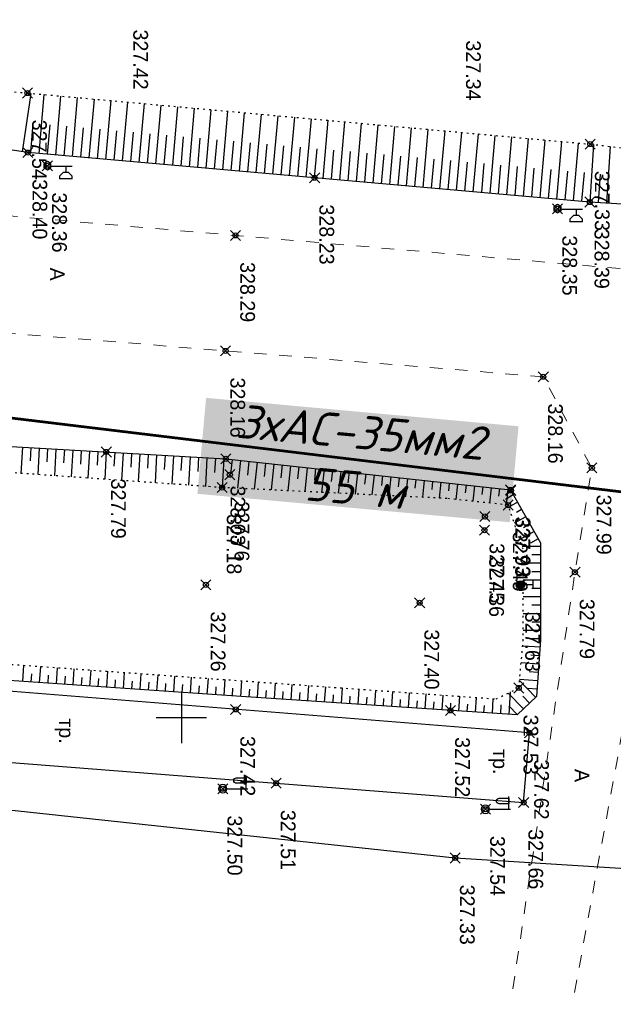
# Model space of a CAD drawing. Header units: metres. Extents: x 705573 to 711566, y 4301675 to 4311183.
# Tile 31 of 256: x 708746 to 708782, y 4301846 to 4301905. Entities that reach past the tile are written whole.
import ezdxf

# ---------------------------------------------------------------- set-up
doc = ezdxf.new("R2010")
doc.units = ezdxf.units.M
doc.header["$LTSCALE"] = 0.5
doc.header["$PDMODE"] = 35
doc.header["$PDSIZE"] = 0.3
for name, pattern in [('Auto_Street_NotBorder_Line_m1', [3, 1.5, -1.5]), ('ДОРОГИ_СТРОЯЩ', [9, 8, -1]), ('Контура низ откосов  Штриховая 0.1-0.5 - - - - - - -', [0.6, 0.1, -0.5])]:
    doc.linetypes.add(name, pattern=pattern)
for name, color, linetype in [('(001) Сетка', 92, 'Continuous'), ('(004) Точки рельефа', 7, 'Continuous'), ('(013) Газ', 30, 'ИК_Газопровод -------г--------'), ('(016) Кабель', 1, 'Continuous'), ('(019) Связь', 3, 'ИК_КАБ_СВЯЗИ'), ('(022) Возд. Линии', 7, 'Continuous'), ('(025) Дорога', 7, 'Continuous'), ('(035) Откосы', 7, 'Continuous')]:
    doc.layers.add(name, color=color, linetype=linetype)
doc.layers.add('AUTO#_ROADS_EXIST_L', color=7, linetype='Continuous', lineweight=15, true_color=0x000000)
doc.styles.add('BM-431', font='txt')
doc.styles.add('D-431', font='txt')
doc.styles.add('S', font='txtwr', dxfattribs={"oblique": 15})
doc.styles.get("Standard").update_dxf_attribs({"font": 'times.ttf'})
doc.styles.add('X_ISO', font='isocpeui.ttf')
doc.linetypes.add('GAZ_VOZDUSH', pattern='A,1,-2,["~",Standard,S=3,R=0,X=-1.5,Y=-1.5],-1,10', length=14)
doc.linetypes.add('ИК_Газопровод -------г--------', pattern='A,9,-0.6,["Г",Standard,S=1.2,R=0,X=0,Y=-0.6],-1.2', length=10.8)
doc.linetypes.add('ИК_КАБ_СВЯЗИ', pattern='A,4,["o",Standard,S=0.5,R=0,X=0,Y=-0.125],4,-2', length=10)
doc.linetypes.add('ИК_Э_КАБ_ВН', pattern='A,8,-2,["<<",Standard,S=1,R=0,X=0,Y=-0.5],8,[">>",Standard,S=1,R=0,X=-1,Y=-0.5],-2', length=20)

# ---------------------------------------------------------------- blocks, each defined once
blk = doc.blocks.new('*X15')
at = {"color": 0}
for p, q in [((9.5, 5.08), (10.49, 5.08)), ((9.5, 5.07), (10.49, 5.07)), ((9.5, 5.06), (10.49, 5.06)), ((9.5, 5.05), (10.49, 5.05)), ((9.5, 5.04), (10.49, 5.04)), ((9.5, 5.03), (10.49, 5.03)), ((9.5, 5.02), (10.5, 5.02)), ((9.5, 5.01), (10.5, 5.01)), ((9.5, 5), (10.5, 5)), ((9.5, 4.99), (10.5, 4.99)), ((9.5, 4.98), (10.5, 4.98)), ((9.5, 4.97), (10.5, 4.97)), ((9.5, 4.96), (10.49, 4.96)), ((9.5, 4.95), (10.49, 4.95)), ((9.5, 4.94), (10.49, 4.94)), ((9.5, 4.93), (10.49, 4.93)), ((9.5, 4.92), (10.49, 4.92)), ((9.5, 4.91), (10.49, 4.91)), ((9.5, 4.9), (10.49, 4.9)), ((9.51, 5.12), (10.48, 5.12)), ((9.51, 5.11), (10.48, 5.11)), ((9.51, 5.1), (10.48, 5.1)), ((9.51, 5.09), (10.49, 5.09)), ((9.51, 4.89), (10.49, 4.89)), ((9.51, 4.88), (10.48, 4.88)), ((9.51, 4.87), (10.48, 4.87)), ((9.51, 4.86), (10.48, 4.86)), ((9.52, 5.16), (10.47, 5.16)), ((9.52, 5.15), (10.47, 5.15)), ((9.52, 5.14), (10.47, 5.14)), ((9.52, 5.13), (10.48, 5.13)), ((9.52, 4.85), (10.48, 4.85)), ((9.52, 4.84), (10.47, 4.84)), ((9.52, 4.83), (10.47, 4.83)), ((9.53, 5.18), (10.46, 5.18)), ((9.53, 5.17), (10.46, 5.17)), ((9.53, 4.82), (10.47, 4.82)), ((9.53, 4.81), (10.46, 4.81)), ((9.53, 4.8), (10.46, 4.8)), ((9.54, 5.2), (10.45, 5.2)), ((9.54, 5.19), (10.46, 5.19)), ((9.54, 4.79), (10.45, 4.79)), ((9.54, 4.78), (10.45, 4.78)), ((9.55, 5.22), (10.44, 5.22)), ((9.55, 5.21), (10.45, 5.21)), ((9.55, 4.77), (10.44, 4.77)), ((9.55, 4.76), (10.44, 4.76)), ((9.56, 5.24), (10.43, 5.24)), ((9.56, 5.23), (10.44, 5.23)), ((9.56, 4.75), (10.43, 4.75)), ((9.56, 4.74), (10.43, 4.74)), ((9.57, 5.26), (10.42, 5.26)), ((9.57, 5.25), (10.43, 5.25)), ((9.57, 4.73), (10.42, 4.73)), ((9.58, 5.27), (10.41, 5.27)), ((9.58, 4.72), (10.41, 4.72)), ((9.58, 4.71), (10.41, 4.71)), ((9.59, 5.29), (10.4, 5.29)), ((9.59, 5.28), (10.41, 5.28)), ((9.59, 4.7), (10.4, 4.7)), ((9.6, 5.3), (10.39, 5.3)), ((9.6, 4.69), (10.39, 4.69)), ((9.61, 5.31), (10.38, 5.31)), ((9.62, 5.32), (10.37, 5.32)), ((9.63, 5.33), (10.37, 5.33)), ((9.64, 5.34), (10.36, 5.34)), ((9.65, 5.35), (10.35, 5.35)), ((9.66, 5.36), (10.34, 5.36)), ((9.67, 5.37), (10.32, 5.37)), ((9.68, 5.38), (10.31, 5.38)), ((9.69, 5.39), (10.3, 5.39)), ((9.71, 5.4), (10.29, 5.4)), ((9.72, 5.41), (10.27, 5.41)), ((9.74, 5.42), (10.26, 5.42)), ((9.75, 5.43), (10.24, 5.43)), ((9.77, 5.44), (10.22, 5.44)), ((9.79, 5.45), (10.2, 5.45)), ((9.82, 5.46), (10.18, 5.46)), ((9.85, 5.47), (10.15, 5.47)), ((9.88, 5.48), (10.11, 5.48)), ((9.94, 5.49), (10.05, 5.49)), ((9.61, 4.68), (10.39, 4.68)), ((9.61, 4.67), (10.38, 4.67)), ((9.62, 4.66), (10.37, 4.66)), ((9.63, 4.65), (10.36, 4.65)), ((9.64, 4.64), (10.35, 4.64)), ((9.65, 4.63), (10.34, 4.63)), ((9.66, 4.62), (10.33, 4.62)), ((9.67, 4.61), (10.32, 4.61)), ((9.69, 4.6), (10.31, 4.6)), ((9.7, 4.59), (10.29, 4.59)), ((9.71, 4.58), (10.28, 4.58)), ((9.73, 4.57), (10.26, 4.57)), ((9.75, 4.56), (10.25, 4.56)), ((9.76, 4.55), (10.23, 4.55)), ((9.78, 4.54), (10.21, 4.54)), ((9.81, 4.53), (10.18, 4.53)), ((9.83, 4.52), (10.16, 4.52)), ((9.87, 4.51), (10.12, 4.51)), ((9.91, 4.5), (10.08, 4.5))]:
    blk.add_line(p, q, dxfattribs=at)
blk = doc.blocks.new('I01070')
at = {"color": 0}
blk.add_circle((0.05, 0.03), 0.5, dxfattribs=at)
blk.add_blockref('*X15', (-9.95, -4.96), dxfattribs=at)
blk = doc.blocks.new('I0195')
at = {"layer": '(016) Кабель', "color": 0, "linetype": 'ИК_Э_КАБ_ВН'}
for p, q in [((-0.275, 0.74), (0.225, 0.74)), ((-0.025, 0.24), (-0.025, 0.74))]:
    blk.add_line(p, q, dxfattribs=at)
at = {"layer": '(016) Кабель', "color": 0, "linetype": 'ИК_Э_КАБ_ВН', "xscale": 0.5, "yscale": 0.5, "zscale": 0.5}
blk.add_blockref('I01070', (-0.025, -0.01), dxfattribs=at)
blk = doc.blocks.new('U1111')
for p, q in [((0.1, 0.45), (0.1, 2.95)), ((1.28934, 2.95), (0.85, 2.51066)), ((0.85, 2.51066), (0.85, 1.88934)), ((1.6, 2.95), (1.28934, 2.95)), ((1.6, 2.95), (1.6, 1.45)), ((0.1, 2.2), (0.85, 2.2)), ((0.85, 1.88934), (1.28934, 1.45)), ((1.28934, 1.45), (1.6, 1.45)), ((0, 0.05), (0.1, 0.05)), ((0, -0.05), (0, 0.05)), ((0.1, 0.05), (0.1, -0.05)), ((0.1, -0.05), (0, -0.05))]:
    blk.add_line(p, q)
blk.add_lwpolyline([(0.55, 0), (0.3, 0.433013), (-0.2, 0.433013), (-0.45, 0), (-0.2, -0.433013), (0.3, -0.433013)], close=True)
at = {"color": 4, "style": 'S', "oblique": 15}
blk.add_attdef('Z', (1.142936, -1.391276), '', height=2, dxfattribs=at)
blk = doc.blocks.new('f')
at = {"layer": '(022) Возд. Линии'}
for points in [[(0, 0.25), (0, 1.5)], [(0, 1.4), (0.75, 1.4)]]:
    blk.add_lwpolyline(points, dxfattribs=at)
blk.add_lwpolyline([(0.4875, 0.65), (0.4875, 0.65, 0.4142136), (0.65, 0.8125), (0.65, 1.4), (0.325, 1.4), (0.325, 0.8125, 0.4142136)], format="xyb", close=True, dxfattribs=at)
blk.add_circle((0, 0), 0.25, dxfattribs=at)
blk = doc.blocks.new('Setka')
at = {"layer": '(001) Сетка'}
for p, q in [((0, 1.5), (0, -1.5)), ((-1.5, 0), (1.5, 0))]:
    blk.add_line(p, q, dxfattribs=at)

msp = doc.modelspace()

# ---------------------------------------------------------------- linework, layer by layer
at = {"layer": '(013) Газ', "linetype": 'GAZ_VOZDUSH', "elevation": 325.111, "flags": 128}
msp.add_lwpolyline([(708263.006, 4301898.285), (708267.492, 4301898.016), (708327.408, 4301893.734), (708350.025, 4301891.782), (708379.912, 4301889.21), (708474.408, 4301881.923), (708546.892, 4301875.369), (708558.895, 4301874.626), (708612.857, 4301869.388), (708645.294, 4301866.144), (708657.262, 4301865.626), (708710.546, 4301861.09), (708744.482, 4301857.649), (708772.362, 4301854.652), (708819.32, 4301851.722), (708956.482, 4301840.086), (708968.497, 4301838.773)], dxfattribs=at)
at = {"layer": '(025) Дорога', "elevation": 328.109, "flags": 128}
msp.add_lwpolyline([(708710.623, 4301867.399), (708710.348, 4301863.15), (708743.143, 4301860.551), (708776.432, 4301857.95), (708776.773, 4301862.101), (708744.042, 4301864.711), (708710.623, 4301867.399)], dxfattribs=at)
at = {"layer": '(035) Откосы'}
for p, q in [((708746.608, 4301896.675), (708747.13, 4301900.149)), ((708747.599, 4301896.568), (708747.908, 4301900.078)), ((708748.593, 4301896.481), (708748.902, 4301899.988)), ((708749.587, 4301896.393), (708749.895, 4301899.898)), ((708750.58, 4301896.306), (708750.889, 4301899.808)), ((708751.574, 4301896.218), (708751.882, 4301899.718)), ((708752.568, 4301896.131), (708752.876, 4301899.628)), ((708753.562, 4301896.043), (708753.869, 4301899.537)), ((708754.555, 4301895.956), (708754.863, 4301899.447)), ((708755.549, 4301895.868), (708755.856, 4301899.357)), ((708756.543, 4301895.781), (708756.85, 4301899.267)), ((708757.537, 4301895.693), (708757.843, 4301899.177)), ((708758.53, 4301895.606), (708758.837, 4301899.086)), ((708759.524, 4301895.518), (708759.83, 4301898.996)), ((708760.518, 4301895.431), (708760.824, 4301898.906)), ((708761.512, 4301895.343), (708761.817, 4301898.816)), ((708762.505, 4301895.256), (708762.811, 4301898.726)), ((708763.499, 4301895.168), (708763.804, 4301898.635)), ((708764.493, 4301895.081), (708764.798, 4301898.545)), ((708747.102, 4301896.612), (708747.257, 4301898.368)), ((708748.096, 4301896.525), (708748.251, 4301898.279)), ((708749.09, 4301896.437), (708749.244, 4301898.19)), ((708750.084, 4301896.35), (708750.238, 4301898.101)), ((708751.077, 4301896.262), (708751.231, 4301898.012)), ((708752.071, 4301896.175), (708752.225, 4301897.924)), ((708765.487, 4301894.993), (708765.791, 4301898.455)), ((708766.48, 4301894.906), (708766.785, 4301898.365)), ((708767.474, 4301894.818), (708767.778, 4301898.275)), ((708768.468, 4301894.731), (708768.772, 4301898.184)), ((708769.462, 4301894.643), (708769.765, 4301898.094)), ((708770.455, 4301894.556), (708770.759, 4301898.004)), ((708771.449, 4301894.469), (708771.752, 4301897.914)), ((708753.065, 4301896.087), (708753.219, 4301897.835)), ((708754.059, 4301896), (708754.212, 4301897.746)), ((708755.052, 4301895.912), (708755.206, 4301897.657)), ((708756.046, 4301895.825), (708756.2, 4301897.568)), ((708757.04, 4301895.737), (708757.193, 4301897.479)), ((708758.034, 4301895.65), (708758.187, 4301897.391)), ((708772.443, 4301894.381), (708772.746, 4301897.824)), ((708773.437, 4301894.294), (708773.739, 4301897.733)), ((708774.43, 4301894.206), (708774.733, 4301897.643)), ((708775.424, 4301894.119), (708775.727, 4301897.553)), ((708776.418, 4301894.031), (708776.72, 4301897.463)), ((708777.412, 4301893.944), (708777.714, 4301897.373)), ((708759.027, 4301895.562), (708759.18, 4301897.302)), ((708760.021, 4301895.475), (708760.174, 4301897.213)), ((708761.015, 4301895.387), (708761.168, 4301897.124)), ((708762.009, 4301895.3), (708762.161, 4301897.035)), ((708763.002, 4301895.212), (708763.155, 4301896.946)), ((708763.996, 4301895.125), (708764.149, 4301896.857)), ((708764.99, 4301895.037), (708765.142, 4301896.769)), ((708778.405, 4301893.856), (708778.707, 4301897.283)), ((708779.399, 4301893.769), (708779.701, 4301897.192)), ((708780.393, 4301893.682), (708780.605, 4301897.105)), ((708781.389, 4301893.62), (708781.597, 4301896.989)), ((708765.984, 4301894.95), (708766.136, 4301896.68)), ((708766.977, 4301894.862), (708767.129, 4301896.591)), ((708767.971, 4301894.775), (708768.123, 4301896.502)), ((708768.965, 4301894.687), (708769.117, 4301896.413)), ((708769.959, 4301894.6), (708770.11, 4301896.324)), ((708770.952, 4301894.512), (708771.104, 4301896.236)), ((708771.946, 4301894.425), (708772.098, 4301896.147)), ((708772.94, 4301894.337), (708773.091, 4301896.058)), ((708773.934, 4301894.25), (708774.085, 4301895.969)), ((708774.927, 4301894.162), (708775.079, 4301895.88)), ((708775.921, 4301894.075), (708776.072, 4301895.791)), ((708776.915, 4301893.987), (708777.066, 4301895.703)), ((708777.908, 4301893.9), (708778.059, 4301895.614)), ((708778.902, 4301893.812), (708779.053, 4301895.525)), ((708779.896, 4301893.725), (708780.047, 4301895.436)), ((708780.891, 4301893.651), (708780.996, 4301895.349)), ((708746.609, 4301879.097, 328.293), (708746.52, 4301877.538, 328.293)), ((708747.108, 4301879.069, 328.293), (708747.063, 4301878.286, 328.293)), ((708747.607, 4301879.04, 328.293), (708747.517, 4301877.468, 328.293)), ((708748.106, 4301879.011, 328.293), (708748.061, 4301878.222, 328.293)), ((708748.606, 4301878.983, 328.293), (708748.515, 4301877.397, 328.293)), ((708749.105, 4301878.954, 328.293), (708749.059, 4301878.158, 328.293)), ((708749.604, 4301878.925, 328.293), (708749.512, 4301877.327, 328.293)), ((708750.103, 4301878.897, 328.293), (708750.057, 4301878.094, 328.293)), ((708750.602, 4301878.868, 328.293), (708750.51, 4301877.256, 328.293)), ((708751.101, 4301878.839, 328.293), (708751.055, 4301878.03, 328.293)), ((708751.6, 4301878.811, 328.293), (708751.507, 4301877.186, 328.293)), ((708752.1, 4301878.782, 328.293), (708752.053, 4301877.966, 328.293)), ((708752.599, 4301878.753, 328.293), (708752.505, 4301877.115, 328.293)), ((708753.098, 4301878.725, 328.293), (708753.051, 4301877.902, 328.293)), ((708753.597, 4301878.696, 328.293), (708753.502, 4301877.045, 328.293)), ((708754.096, 4301878.667, 328.293), (708754.049, 4301877.838, 328.293)), ((708754.595, 4301878.639, 328.293), (708754.5, 4301876.974, 328.293)), ((708755.094, 4301878.61, 328.293), (708755.046, 4301877.775, 328.293)), ((708755.593, 4301878.581, 328.293), (708755.497, 4301876.904, 328.293)), ((708756.093, 4301878.553, 328.293), (708756.044, 4301877.711, 328.293)), ((708756.592, 4301878.524, 328.293), (708756.495, 4301876.833, 328.293)), ((708757.091, 4301878.495, 328.293), (708757.042, 4301877.647, 328.293)), ((708757.59, 4301878.467, 328.293), (708757.492, 4301876.763, 328.293)), ((708758.089, 4301878.438, 328.293), (708758.04, 4301877.583, 328.293)), ((708758.588, 4301878.409, 328.293), (708758.49, 4301876.692, 328.293)), ((708759.086, 4301878.361, 328.293), (708758.994, 4301877.517, 328.293)), ((708759.583, 4301878.307, 328.293), (708759.402, 4301876.648, 328.293)), ((708760.08, 4301878.253, 328.293), (708759.991, 4301877.438, 328.293)), ((708760.577, 4301878.199, 328.293), (708760.402, 4301876.6, 328.293)), ((708761.074, 4301878.144, 328.293), (708760.988, 4301877.36, 328.293)), ((708761.571, 4301878.09, 328.293), (708761.403, 4301876.551, 328.293)), ((708762.068, 4301878.036, 328.293), (708761.985, 4301877.281, 328.293)), ((708762.565, 4301877.982, 328.293), (708762.403, 4301876.502, 328.293)), ((708763.062, 4301877.927, 328.293), (708762.983, 4301877.203, 328.293)), ((708763.559, 4301877.873, 328.293), (708763.404, 4301876.454, 328.293)), ((708764.056, 4301877.819, 328.293), (708763.98, 4301877.124, 328.293)), ((708764.553, 4301877.764, 328.293), (708764.404, 4301876.405, 328.293)), ((708765.05, 4301877.71, 328.293), (708764.977, 4301877.046, 328.293)), ((708765.547, 4301877.656, 328.293), (708765.405, 4301876.357, 328.293)), ((708766.044, 4301877.602, 328.293), (708765.975, 4301876.967, 328.293)), ((708766.541, 4301877.547, 328.293), (708766.406, 4301876.308, 328.293)), ((708767.038, 4301877.493, 328.293), (708766.972, 4301876.888, 328.293)), ((708767.535, 4301877.439, 328.293), (708767.406, 4301876.26, 328.293)), ((708768.032, 4301877.385, 328.293), (708767.969, 4301876.81, 328.293)), ((708768.529, 4301877.33, 328.293), (708768.407, 4301876.211, 328.293)), ((708769.026, 4301877.276, 328.293), (708768.966, 4301876.731, 328.293)), ((708769.523, 4301877.222, 328.293), (708769.407, 4301876.162, 328.293)), ((708770.02, 4301877.168, 328.293), (708769.964, 4301876.653, 328.293)), ((708770.517, 4301877.113, 328.293), (708770.408, 4301876.114, 328.293)), ((708771.014, 4301877.059, 328.293), (708770.961, 4301876.574, 328.293)), ((708771.511, 4301877.005, 328.293), (708771.408, 4301876.065, 328.293)), ((708772.008, 4301876.95, 328.293), (708771.958, 4301876.496, 328.293)), ((708772.505, 4301876.896, 328.293), (708772.405, 4301875.985, 328.293)), ((708773.002, 4301876.842, 328.293), (708772.952, 4301876.387, 328.293)), ((708773.499, 4301876.788, 328.293), (708773.4, 4301875.879, 328.293)), ((708773.996, 4301876.733, 328.293), (708773.946, 4301876.28, 328.293)), ((708774.493, 4301876.679, 328.293), (708774.394, 4301875.773, 328.293)), ((708774.99, 4301876.625, 328.293), (708774.94, 4301876.172, 328.293)), ((708775.812, 4301876.255, 328.293), (708775.343, 4301875.988, 328.293)), ((708775.487, 4301876.571, 328.293), (708775.388, 4301875.666, 328.293)), ((708776.06, 4301875.821, 328.293), (708775.549, 4301875.53, 328.293)), ((708776.307, 4301875.386, 328.293), (708776.01, 4301875.217, 328.293)), ((708776.554, 4301874.952, 328.293), (708775.877, 4301874.566, 328.293)), ((708776.802, 4301874.517, 328.293), (708776.421, 4301874.301, 328.293)), ((708777.049, 4301874.083, 328.293), (708776.205, 4301873.602, 328.293)), ((708777.296, 4301873.648, 328.293), (708776.833, 4301873.384, 328.293)), ((708777.437, 4301873.185, 328.293), (708776.347, 4301873.185, 328.293)), ((708777.437, 4301872.186, 328.293), (708776.404, 4301872.186, 328.293)), ((708777.437, 4301872.686, 328.293), (708776.921, 4301872.686, 328.293)), ((708777.437, 4301871.686, 328.293), (708776.921, 4301871.686, 328.293)), ((708777.437, 4301871.186, 328.293), (708776.404, 4301871.186, 328.293)), ((708777.437, 4301870.686, 328.293), (708776.921, 4301870.686, 328.293)), ((708777.437, 4301870.186, 328.293), (708776.404, 4301870.186, 328.293)), ((708777.437, 4301869.686, 328.293), (708776.921, 4301869.686, 328.293)), ((708777.437, 4301869.186, 328.293), (708776.404, 4301869.186, 328.293)), ((708777.437, 4301868.686, 328.293), (708776.921, 4301868.686, 328.293)), ((708777.437, 4301868.186, 328.293), (708776.404, 4301868.186, 328.293)), ((708777.437, 4301867.686, 328.293), (708776.921, 4301867.686, 328.293)), ((708777.405, 4301867.187, 328.293), (708776.376, 4301867.262, 328.293)), ((708777.332, 4301866.19, 328.293), (708776.283, 4301866.266, 328.293)), ((708777.368, 4301866.689, 328.293), (708776.849, 4301866.726, 328.293)), ((708746.635, 4301865.151, 328.293), (708746.701, 4301866.118, 328.293)), ((708747.633, 4301865.083, 328.293), (708747.698, 4301866.047, 328.293)), ((708748.63, 4301865.015, 328.293), (708748.696, 4301865.976, 328.293)), ((708749.628, 4301864.947, 328.293), (708749.693, 4301865.905, 328.293)), ((708750.625, 4301864.879, 328.293), (708750.691, 4301865.834, 328.293)), ((708751.623, 4301864.811, 328.293), (708751.688, 4301865.763, 328.293)), ((708752.621, 4301864.743, 328.293), (708752.685, 4301865.692, 328.293)), ((708777.296, 4301865.691, 328.293), (708776.766, 4301865.73, 328.293)), ((708747.134, 4301865.117, 328.293), (708747.167, 4301865.6, 328.293)), ((708748.131, 4301865.049, 328.293), (708748.164, 4301865.53, 328.293)), ((708749.129, 4301864.981, 328.293), (708749.162, 4301865.461, 328.293)), ((708750.127, 4301864.913, 328.293), (708750.159, 4301865.391, 328.293)), ((708751.124, 4301864.845, 328.293), (708751.157, 4301865.322, 328.293)), ((708752.122, 4301864.777, 328.293), (708752.154, 4301865.252, 328.293)), ((708753.119, 4301864.709, 328.293), (708753.152, 4301865.182, 328.293)), ((708753.618, 4301864.675, 328.293), (708753.683, 4301865.621, 328.293)), ((708754.117, 4301864.641, 328.293), (708754.149, 4301865.113, 328.293)), ((708754.616, 4301864.607, 328.293), (708754.68, 4301865.55, 328.293)), ((708755.613, 4301864.539, 328.293), (708755.678, 4301865.479, 328.293)), ((708756.611, 4301864.471, 328.293), (708756.675, 4301865.408, 328.293)), ((708757.609, 4301864.403, 328.293), (708757.672, 4301865.337, 328.293)), ((708758.606, 4301864.335, 328.293), (708758.67, 4301865.266, 328.293)), ((708759.604, 4301864.266, 328.293), (708759.667, 4301865.194, 328.293)), ((708760.601, 4301864.2, 328.293), (708760.663, 4301865.124, 328.293)), ((708777.14, 4301864.217, 328.293), (708776.184, 4301865.21, 328.293)), ((708777.259, 4301865.193, 328.293), (708776.19, 4301865.271, 328.293)), ((708755.115, 4301864.573, 328.293), (708755.147, 4301865.043, 328.293)), ((708756.112, 4301864.505, 328.293), (708756.144, 4301864.974, 328.293)), ((708757.11, 4301864.437, 328.293), (708757.142, 4301864.904, 328.293)), ((708758.107, 4301864.369, 328.293), (708758.139, 4301864.835, 328.293)), ((708759.105, 4301864.3, 328.293), (708759.137, 4301864.765, 328.293)), ((708760.103, 4301864.233, 328.293), (708760.134, 4301864.696, 328.293)), ((708761.1, 4301864.166, 328.293), (708761.131, 4301864.627, 328.293)), ((708761.599, 4301864.133, 328.293), (708761.661, 4301865.053, 328.293)), ((708762.098, 4301864.099, 328.293), (708762.129, 4301864.558, 328.293)), ((708762.597, 4301864.066, 328.293), (708762.658, 4301864.981, 328.293)), ((708763.594, 4301863.999, 328.293), (708763.656, 4301864.91, 328.293)), ((708764.592, 4301863.932, 328.293), (708764.653, 4301864.839, 328.293)), ((708765.59, 4301863.865, 328.293), (708765.65, 4301864.768, 328.293)), ((708766.587, 4301863.798, 328.293), (708766.648, 4301864.697, 328.293)), ((708767.585, 4301863.731, 328.293), (708767.645, 4301864.626, 328.293)), ((708768.583, 4301863.664, 328.293), (708768.643, 4301864.555, 328.293)), ((708775.566, 4301863.195, 328.293), (708775.656, 4301864.533, 328.293)), ((708777.223, 4301864.694, 328.293), (708776.687, 4301864.733, 328.293)), ((708763.096, 4301864.032, 328.293), (708763.126, 4301864.489, 328.293)), ((708764.093, 4301863.965, 328.293), (708764.124, 4301864.42, 328.293)), ((708765.091, 4301863.898, 328.293), (708765.121, 4301864.351, 328.293)), ((708766.089, 4301863.831, 328.293), (708766.119, 4301864.282, 328.293)), ((708767.086, 4301863.764, 328.293), (708767.116, 4301864.213, 328.293)), ((708768.084, 4301863.697, 328.293), (708768.114, 4301864.144, 328.293)), ((708769.082, 4301863.63, 328.293), (708769.111, 4301864.075, 328.293)), ((708769.58, 4301863.597, 328.293), (708769.64, 4301864.484, 328.293)), ((708770.079, 4301863.564, 328.293), (708770.109, 4301864.006, 328.293)), ((708770.578, 4301863.53, 328.293), (708770.637, 4301864.413, 328.293)), ((708771.077, 4301863.497, 328.293), (708771.107, 4301863.937, 328.293)), ((708771.576, 4301863.463, 328.293), (708771.635, 4301864.342, 328.293)), ((708772.573, 4301863.396, 328.293), (708772.632, 4301864.271, 328.293)), ((708773.571, 4301863.329, 328.293), (708773.63, 4301864.2, 328.293)), ((708774.569, 4301863.262, 328.293), (708774.627, 4301864.129, 328.293)), ((708776.42, 4301863.524, 328.293), (708775.514, 4301864.464, 328.293)), ((708776.78, 4301863.87, 328.293), (708776.384, 4301864.282, 328.293)), ((708772.075, 4301863.43, 328.293), (708772.104, 4301863.868, 328.293)), ((708773.072, 4301863.363, 328.293), (708773.102, 4301863.799, 328.293)), ((708774.07, 4301863.296, 328.293), (708774.099, 4301863.73, 328.293)), ((708775.068, 4301863.229, 328.293), (708775.103, 4301863.756, 328.293)), ((708776.06, 4301863.177, 328.293), (708775.55, 4301863.706, 328.293))]:
    msp.add_line(p, q, dxfattribs=at)
at = {"layer": '(035) Откосы', "linetype": 'Контура низ откосов  Штриховая 0.1-0.5 - - - - - - -'}
msp.add_lwpolyline([(708698.523, 4301900.431), (708698.963, 4301904.449), (708711.493, 4301903.01), (708723.77, 4301902.282), (708726.951, 4301901.761), (708746.905, 4301900.17), (708780.392, 4301897.13), (708813.314, 4301893.279), (708821.299, 4301893.886), (708823.505, 4301900.284), (708824.383, 4301899.979)], dxfattribs=at)
at = {"layer": '(035) Откосы', "flags": 128}
msp.add_lwpolyline([(708824.383, 4301899.979), (708821.735, 4301893.129), (708813.389, 4301891.636), (708780.365, 4301893.684), (708746.926, 4301896.628), (708726.834, 4301899.648), (708723.491, 4301899.805), (708711.482, 4301899.211), (708698.523, 4301900.431)], dxfattribs=at)
at = {"layer": '(035) Откосы', "elevation": 328.293, "flags": 128}
msp.add_lwpolyline([(708715.164, 4301880.903), (708758.709, 4301878.403), (708775.643, 4301876.554), (708777.437, 4301873.4), (708777.437, 4301867.637), (708777.192, 4301864.267), (708776.046, 4301863.163), (708759.619, 4301864.265), (708741.782, 4301865.482), (708711.385, 4301867.534), (708711.116, 4301868.074), (708711.422, 4301870.211), (708713.751, 4301878.561), (708715.164, 4301880.903)], dxfattribs=at)
at = {"layer": '(035) Откосы', "linetype": 'Контура низ откосов  Штриховая 0.1-0.5 - - - - - - -', "elevation": 327.193}
msp.add_lwpolyline([(708715.053, 4301879.274), (708714.335, 4301878.209), (708712.208, 4301870.575), (708711.884, 4301869.115), (708712.183, 4301868.347), (708712.921, 4301868.128), (708735.424, 4301866.963), (708744.569, 4301866.27), (708774.794, 4301864.117), (708776.143, 4301864.768), (708776.404, 4301867.566), (708776.404, 4301873.019), (708775.507, 4301875.654), (708771.87, 4301876.043), (708758.488, 4301876.693), (708720.332, 4301879.388), (708716.42, 4301879.691), (708715.053, 4301879.274)], dxfattribs=at)
at = {"color": 1, "linetype": 'ByBlock', "lineweight": 60, "flags": 128}
msp.add_lwpolyline([(708306.939, 4301907.685), (708350.937, 4301917.13), (708405.66, 4301911.626), (708460.365, 4301905.933), (708515.015, 4301899.736), (708569.909, 4301896.326), (708629.666, 4301890.929), (708684.479, 4301886.395), (708739.272, 4301881.628), (708793.875, 4301875.032), (708848.72, 4301870.915), (708903.566, 4301866.797), (708958.412, 4301862.68), (709008.245, 4301858.598), (709058.079, 4301854.533), (709107.914, 4301850.467), (709162.684, 4301845.45), (709207.444, 4301840.809), (709212.78, 4301813.286)], dxfattribs=at)
at = {"color": 0, "linetype": 'ByBlock', "lineweight": -2, "transparency": 16777216}
for p in [(708746.905, 4301900.17, 327.538), (708780.392, 4301897.13, 327.332), (708746.926, 4301896.628, 328.404), (708748.092, 4301895.841, 328.359), (708763.996, 4301895.125, 328.231), (708780.365, 4301893.684, 328.393), (708778.451, 4301893.281, 328.346), (708759.287, 4301891.696, 328.291), (708758.696, 4301884.827, 328.155), (708777.601, 4301883.283, 328.155), (708751.6, 4301878.811, 327.79), (708758.709, 4301878.403, 328.029), (708780.488, 4301877.861, 327.992), (708758.949, 4301877.459, 327.758), (708758.488, 4301876.693, 327.179), (708775.643, 4301876.554, 327.93), (708775.673, 4301876.525, 327.927), (708775.507, 4301875.654, 327.489), (708774.126, 4301874.972, 327.453), (708774.1, 4301874.155, 327.361), (708779.485, 4301871.654, 327.794), (708757.527, 4301870.906, 327.26), (708776.243, 4301870.898, 327.631), (708770.244, 4301869.838, 327.405), (708776.143, 4301864.768, 327.53), (708759.298, 4301863.494, 327.424), (708772.075, 4301863.43, 327.523), (708776.773, 4301862.101, 327.625), (708761.701, 4301859.101, 327.51), (708758.528, 4301858.771, 327.503), (708776.432, 4301857.95, 327.66), (708774.159, 4301857.553, 327.543), (708772.362, 4301854.652, 327.33)]:
    msp.add_point(p, dxfattribs=at)
at = {"layer": 'AUTO#_ROADS_EXIST_L', "linetype": 'Auto_Street_NotBorder_Line_m1', "lineweight": 15, "flags": 128}
for points in [[(708827.103, 4301919.074), (708827.103, 4301904.178), (708825.986, 4301896.279), (708822.776, 4301890.373), (708819.196, 4301886.537), (708678.412, 4301898.66), (708678.412, 4301898.66), (708658.184, 4301900.313), (708558.763, 4301908.574), (708497.813, 4301913.404), (708494.295, 4301920.639), (708492.522, 4301929.556), (708493.411, 4301942.821)], [(708775.793, 4301846.875), (708779.485, 4301871.654), (708780.488, 4301877.861), (708777.601, 4301883.283), (708716.979, 4301888.235), (708711.282, 4301873.24), (708708.376, 4301855.639)], [(708959.733, 4301838.792), (708961.23, 4301863.681), (708959.215, 4301867.114), (708919.374, 4301870.5), (708873.972, 4301874.544), (708809.356, 4301879.852), (708788.052, 4301882.153), (708786.791, 4301880.533), (708785.15, 4301878.457), (708783.966, 4301871.238), (708779.356, 4301846.091)]]:
    msp.add_lwpolyline(points, dxfattribs=at)

# ---------------------------------------------------------------- block references
at = {"layer": '(001) Сетка', "rotation": 270}
msp.add_blockref('Setka', (708756.068, 4301862.985), dxfattribs=at)
at = {"layer": '(019) Связь', "color": 0, "rotation": 270}
msp.add_blockref('I0195', (708776.228, 4301870.898, 327.536), dxfattribs=at)
at = {"layer": '(022) Возд. Линии', "xscale": 0.5, "yscale": 0.5, "zscale": 0.5, "rotation": 270}
for p in [(708748.092, 4301895.866, 325.947), (708778.451, 4301893.306, 325.947)]:
    msp.add_blockref('U1111', p, dxfattribs=at)
at = {"layer": '(022) Возд. Линии', "xscale": -1, "rotation": 270}
for p in [(708758.528, 4301858.771, 326.892), (708774.159, 4301857.553, 326.892)]:
    msp.add_blockref('f', p, dxfattribs=at)

# ---------------------------------------------------------------- texts
at = {"layer": '(004) Точки рельефа', "style": 'D-431'}
for s, p in [('327.42', (708753.207, 4301903.948, 327.417)), ('327.34', (708773.005, 4301903.302, 327.34)), ('327.54', (708747.186, 4301898.583, 327.538)), ('328.40', (708747.209, 4301895.041, 328.404)), ('327.33', (708780.671, 4301895.543, 327.332)), ('328.36', (708748.377, 4301894.254, 328.359)), ('328.23', (708764.279, 4301893.539, 328.231)), ('328.39', (708780.649, 4301892.097, 328.393)), ('328.35', (708778.734, 4301891.694, 328.346)), ('328.29', (708759.571, 4301890.11, 328.291)), ('328.16', (708758.981, 4301883.241, 328.155)), ('328.16', (708777.886, 4301881.696, 328.155)), ('327.79', (708751.885, 4301877.225, 327.79)), ('328.03', (708758.992, 4301876.816, 328.029)), ('327.99', (708780.772, 4301876.274, 327.992)), ('327.76', (708759.234, 4301875.872, 327.758)), ('327.18', (708758.771, 4301875.106, 327.179)), ('327.93', (708775.927, 4301874.967, 327.93)), ('327.93', (708775.957, 4301874.938, 327.927)), ('327.49', (708775.791, 4301874.067, 327.489)), ('327.45', (708774.407, 4301873.385, 327.453)), ('327.36', (708774.385, 4301872.568, 327.361)), ('327.79', (708779.769, 4301870.067, 327.794)), ('327.26', (708757.813, 4301869.32, 327.26)), ('327.63', (708776.528, 4301869.311, 327.631)), ('327.40', (708770.527, 4301868.252, 327.405)), ('327.53', (708776.424, 4301863.181, 327.53)), ('327.42', (708759.577, 4301861.908, 327.424)), ('327.52', (708772.356, 4301861.844, 327.523)), ('327.62', (708777.058, 4301860.514, 327.625)), ('327.51', (708761.983, 4301857.514, 327.51)), ('327.50', (708758.81, 4301857.184, 327.503)), ('327.66', (708776.717, 4301856.363, 327.66)), ('327.54', (708774.44, 4301855.966, 327.543)), ('327.33', (708772.641, 4301853.065, 327.33))]:
    msp.add_text(s, height=0.875, rotation=270, dxfattribs=at).set_placement(p)
at = {"layer": '(025) Дорога', "linetype": 'ДОРОГИ_СТРОЯЩ', "style": 'BM-431'}
for s, p in [('A', (708748.244, 4301889.783)), ('тр.', (708748.787, 4301862.967)), ('тр.', (708774.604, 4301861.131)), ('A', (708779.468, 4301859.95))]:
    msp.add_text(s, height=0.875, rotation=270, dxfattribs=at).set_placement(p)
at = {"color": 5, "linetype": 'ByBlock', "ltscale": 0.5, "insert": (708766.573, 4301878.33), "char_height": 2, "width": 18.26461, "attachment_point": 5, "rotation": 354.79881, "style": 'X_ISO', "bg_fill": 1, "box_fill_scale": 1.1, "bg_fill_color": 255, "bg_fill_transparency": 0}
msp.add_mtext('{\\fISOCPEUR|b1|i1|c204|p34;3хАС-35мм2\\P55 м}', dxfattribs=at)

doc.saveas('drawing.dxf')
